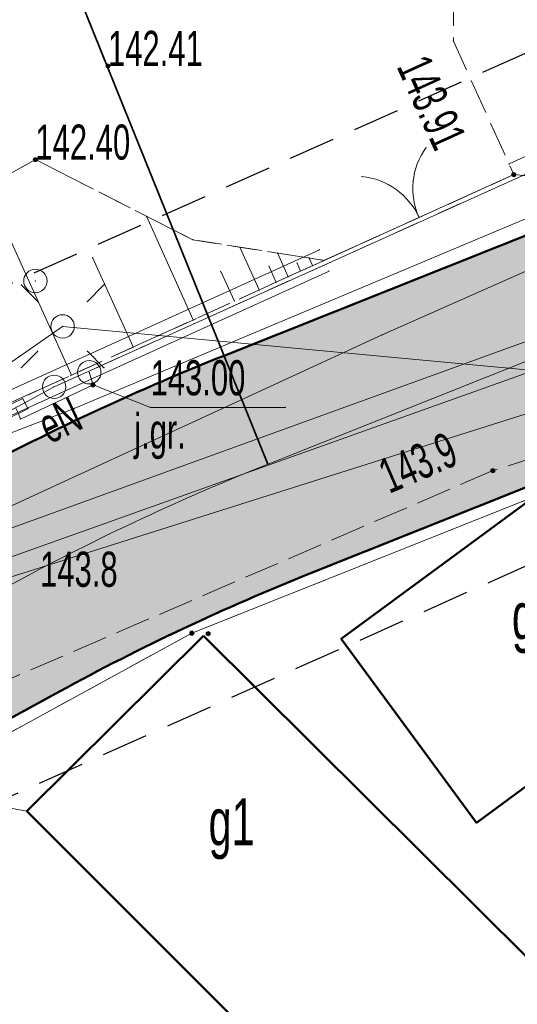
# Model space of a CAD drawing. Extents: x 6456700 to 6518119, y 5963420 to 5980059.
# Tile 161 of 256: x 6512393 to 6512404, y 5966121 to 5966142. Entities that reach past the tile are written whole.
import ezdxf
from ezdxf.enums import TextEntityAlignment as Align

# ---------------------------------------------------------------- set-up
doc = ezdxf.new("R2010")
doc.units = 0
doc.header["$MEASUREMENT"] = 0
for name, pattern in [('L_0_03', [1, 0.5, -0.5]), ('L_0_04', [1.5, 1, -0.5]), ('L_0_52', [1, 0.75, -0.25]), ('L_0_5A', [0.75, 0.5, -0.25])]:
    doc.linetypes.add(name, pattern=pattern)
doc.layers.get('0').update_dxf_attribs({"color": 2, "linetype": 'CONTINUOUS', "lineweight": 5})
for name, color, linetype, lineweight in [('000_Inne__niezydentyfikowane_', 7, 'CONTINUOUS', 18), ('18mm Kreska ciągła', 7, 'CONTINUOUS', 18), ('202_punkt_graniczny', 7, 'CONTINUOUS', 18), ('203_punkt_graniczny', 7, 'CONTINUOUS', 18), ('218_kontur_uzytku_gruntowego', 96, 'L_0_03', 18), ('219_dzialka_ewidencyjna', 7, 'CONTINUOUS', 18), ('312_budynek_ewidencyjny', 7, 'CONTINUOUS', 18), ('312_oznaczenie_budynku_ewidencyjnego_Atr117', 7, 'CONTINUOUS', 18), ('35mm Ciągła', 7, 'CONTINUOUS', 35), ('50mm Kreska ciągła', 7, 'CONTINUOUS', 50), ('9mm Kreska ciągła', 252, 'CONTINUOUS', 9), ('brama', 7, 'CONTINUOUS', 18), ('jezdnia', 7, 'CONTINUOUS', 18), ('jezdnia_Atr17', 7, 'CONTINUOUS', 18), ('latarnia', 7, 'CONTINUOUS', 18), ('obszar_utwardzony', 7, 'CONTINUOUS', 18), ('ogrodzenie_trwale', 7, 'CONTINUOUS', 18), ('pikieta_naturalna', 7, 'CONTINUOUS', 18), ('pikieta_naturalna_Atr2', 7, 'CONTINUOUS', 18), ('pikieta_sztuczna', 7, 'CONTINUOUS', 18), ('pikieta_sztuczna_Atr2', 7, 'CONTINUOUS', 18), ('przewod_elektroenergetyczny_niskiego_napiecia', 7, 'CONTINUOUS', 18), ('przewod_elektroenergetyczny_podziemny', 7, 'CONTINUOUS', 18), ('przewod_elektroenergetyczny_podziemny_Atr1', 7, 'CONTINUOUS', 18), ('przewod_kanalizacyjny', 7, 'CONTINUOUS', 18), ('przewod_telekomunikacyjny_podziemny', 7, 'CONTINUOUS', 18), ('przewod_wodociagowy', 7, 'CONTINUOUS', 18), ('rzedna', 7, 'CONTINUOUS', 18), ('rzedna_Atr2', 7, 'CONTINUOUS', 18), ('sciana_oporowa__linia_', 7, 'CONTINUOUS', 18), ('skarpa_nieumocniona', 7, 'CONTINUOUS', 18), ('slup_przewodow_napowietrznych', 7, 'CONTINUOUS', 18), ('szafa_elektroenergetyczna_lub_kontener', 7, 'CONTINUOUS', 18), ('Zakres', 7, 'CONTINUOUS', 18)]:
    doc.layers.add(name, color=color, linetype=linetype, lineweight=lineweight)
doc.styles.get("Standard").update_dxf_attribs({"font": 'txt', "width": 0.75})

# ---------------------------------------------------------------- blocks, each defined once
blk = doc.blocks.new('mdcp_nowa')
at = {"layer": '203_punkt_graniczny', "linetype": 'Continuous', "lineweight": 18}
blk.add_hatch(color=18, dxfattribs=at).paths.add_polyline_path([(6495127.94, 5982579.785, 1), (6495127.94, 5982579.875, 1)])
at = {"layer": 'pikieta_naturalna', "linetype": 'Continuous', "lineweight": 18}
for points in [[(6495134.37, 5982583.255, 1), (6495134.37, 5982583.345, 1)], [(6495128.29, 5982579.775, 1), (6495128.29, 5982579.865, 1)]]:
    blk.add_hatch(color=18, dxfattribs=at).paths.add_polyline_path(points)
at = {"layer": 'pikieta_sztuczna', "linetype": 'Continuous', "lineweight": 18}
for points in [[(6495126.15, 5982591.895, 1), (6495126.15, 5982591.985, 1)], [(6495124.6, 5982589.895, 1), (6495124.6, 5982589.985, 1)], [(6495134.82, 5982589.575, 1), (6495134.82, 5982589.665, 1)]]:
    blk.add_hatch(color=18, dxfattribs=at).paths.add_polyline_path(points)
at = {"layer": 'rzedna', "linetype": 'Continuous', "lineweight": 18}
blk.add_hatch(color=1, dxfattribs=at).paths.add_polyline_path([(6495125.83, 5982585.085, 1), (6495125.83, 5982585.175, 1)])
at = {"layer": '000_Inne__niezydentyfikowane_', "linetype": 'Continuous', "lineweight": 18, "flags": 128}
for points in [[(6495125.37, 5982585.34), (6495123.55, 5982589.35)], [(6495127.97, 5982586.52), (6495126.97, 5982588.73)], [(6495129.38, 5982587.16), (6495128.97, 5982588.07)], [(6495126.69, 5982585.94), (6495125.82, 5982587.85)], [(6495130, 5982587.44), (6495129.77, 5982587.95)], [(6495130.52, 5982587.68), (6495130.45, 5982587.84)], [(6495129.74, 5982587.32), (6495129.59, 5982587.66)], [(6495130.26, 5982587.56), (6495130.19, 5982587.73)], [(6495128.85, 5982586.92), (6495128.56, 5982587.55)]]:
    blk.add_lwpolyline(points, dxfattribs=at)
at = {"layer": '000_Inne__niezydentyfikowane_'}
for p in [(6495126.97, 5982588.73), (6495128.97, 5982588.07), (6495125.82, 5982587.85), (6495129.77, 5982587.95), (6495130.45, 5982587.84), (6495129.59, 5982587.66), (6495130.19, 5982587.73), (6495130.52, 5982587.68), (6495128.56, 5982587.55), (6495130, 5982587.44), (6495130.26, 5982587.56), (6495129.74, 5982587.32), (6495129.38, 5982587.16), (6495128.85, 5982586.92), (6495127.97, 5982586.52), (6495126.69, 5982585.94), (6495125.37, 5982585.34)]:
    blk.add_point(p, dxfattribs=at)
at = {"layer": '202_punkt_graniczny', "color": 7, "linetype": 'Continuous', "lineweight": 18}
blk.add_circle((6495125, 5982585.09), 0.25, dxfattribs=at)
at = {"layer": '202_punkt_graniczny'}
blk.add_point((6495125, 5982585.09), dxfattribs=at)
at = {"layer": '203_punkt_graniczny', "color": 7, "linetype": 'Continuous', "lineweight": 18}
blk.add_circle((6495127.94, 5982579.83), 0.045, dxfattribs=at)
at = {"layer": '203_punkt_graniczny'}
blk.add_point((6495127.94, 5982579.83), dxfattribs=at)
at = {"layer": '218_kontur_uzytku_gruntowego', "lineweight": 18, "flags": 128}
for points in [[(6495125, 5982585.09), (6495143.24, 5982593.31)], [(6495110.83, 5982577.4), (6495125, 5982585.09)], [(6495140.09, 5982584.67), (6495127.94, 5982579.83)], [(6495127.94, 5982579.83), (6495107.94, 5982568.89)]]:
    blk.add_lwpolyline(points, dxfattribs=at)
at = {"layer": '218_kontur_uzytku_gruntowego'}
for p in [(6495125, 5982585.09), (6495125, 5982585.09), (6495125, 5982585.09), (6495125, 5982585.09), (6495127.94, 5982579.83), (6495127.94, 5982579.83), (6495127.94, 5982579.83), (6495127.94, 5982579.83)]:
    blk.add_point(p, dxfattribs=at)
at = {"layer": '219_dzialka_ewidencyjna', "color": 3, "linetype": 'Continuous', "lineweight": 18, "flags": 128}
for points in [[(6495125, 5982585.09), (6495143.24, 5982593.31)], [(6495110.83, 5982577.4), (6495125, 5982585.09)], [(6495127.94, 5982579.83), (6495140.09, 5982584.67)], [(6495127.94, 5982579.83), (6495107.94, 5982568.89)]]:
    blk.add_lwpolyline(points, dxfattribs=at)
at = {"layer": '219_dzialka_ewidencyjna', "color": 3}
for p in [(6495125, 5982585.09), (6495125, 5982585.09), (6495127.94, 5982579.83), (6495127.94, 5982579.83)]:
    blk.add_point(p, dxfattribs=at)
at = {"layer": '312_budynek_ewidencyjny', "color": 7, "linetype": 'Continuous', "lineweight": 50, "flags": 128}
for points in [[(6495131.13, 5982579.71), (6495135.52, 5982582.93)], [(6495124.42, 5982576.03), (6495128.19, 5982579.77)], [(6495128.19, 5982579.77), (6495135.16, 5982572.85)], [(6495134.02, 5982575.78), (6495131.13, 5982579.71)], [(6495138.41, 5982579.01), (6495134.02, 5982575.78)], [(6495131.4, 5982569.05), (6495124.42, 5982576.03)]]:
    blk.add_lwpolyline(points, dxfattribs=at)
at = {"layer": '312_budynek_ewidencyjny'}
for p in [(6495128.19, 5982579.77), (6495128.19, 5982579.77), (6495131.13, 5982579.71), (6495131.13, 5982579.71), (6495124.42, 5982576.03), (6495124.42, 5982576.03), (6495134.02, 5982575.78), (6495134.02, 5982575.78)]:
    blk.add_point(p, dxfattribs=at)
at = {"layer": 'brama', "color": 7, "linetype": 'Continuous', "lineweight": 18, "flags": 128}
for points in [[(6495130.77, 5982587.79), (6495134.82, 5982589.62)], [(6495124.42, 5982576.03), (6495119.89, 5982576.86)]]:
    blk.add_lwpolyline(points, dxfattribs=at)
at = {"layer": 'brama', "color": 7, "linetype": 'Continuous', "lineweight": 18}
for centre, start, end in [((6495134.162, 5982589.323), 144.316, 204.316), ((6495131.428, 5982588.087), 24.316, 84.316)]:
    blk.add_arc(centre, 1.5, start, end, dxfattribs=at)
at = {"layer": 'brama'}
for p in [(6495132.944, 5982590.198), (6495131.577, 5982589.58), (6495134.82, 5982589.62), (6495132.303, 5982589.306), (6495132.669, 5982589.471), (6495132.795, 5982588.705), (6495132.795, 5982588.705), (6495130.77, 5982587.79), (6495124.42, 5982576.03)]:
    blk.add_point(p, dxfattribs=at)
at = {"layer": 'jezdnia', "color": 7, "linetype": 'L_0_52', "lineweight": 18, "flags": 128}
blk.add_lwpolyline([(6495134.37, 5982583.3), (6495113.38, 5982574.25), (6495104.78, 5982567.21), (6495094.42, 5982556.42), (6495077.25, 5982527.64), (6495065.47, 5982509.01), (6495049.82, 5982491.48), (6495035, 5982466.78), (6495029.3, 5982456), (6495014.86, 5982429.39), (6495004.75, 5982409.18), (6494998.73, 5982397.06), (6494987.52, 5982373.63), (6494982.83, 5982364.72), (6494972.31, 5982345.03), (6494970.53, 5982342.23), (6494960.57, 5982327.01), (6494956.04, 5982320.35), (6494947.33, 5982304.72), (6494935.61, 5982281.93), (6494926.04, 5982257.99), (6494919.72, 5982242.45), (6494913.81, 5982225.8), (6494910.48, 5982216.25), (6494906.14, 5982216.99), (6494909.9, 5982227.31), (6494916.12, 5982243.16), (6494921.48, 5982258.77), (6494931.15, 5982282.69), (6494943.64, 5982306.31), (6494959.06, 5982330.89), (6494969.1, 5982347.08), (6494979.83, 5982365.44), (6494985.75, 5982378.98), (6494994.88, 5982398.03), (6495001.66, 5982410.76), (6495011.8, 5982430.8), (6495026, 5982457.23), (6495032.25, 5982468.97), (6495046.11, 5982493.71), (6495063.09, 5982514.09), (6495073.26, 5982529.52), (6495082.96, 5982547.05), (6495093.01, 5982560.56), (6495101.98, 5982569.59), (6495101.3, 5982571.6), (6495108.99, 5982577.59), (6495110.03, 5982578.44), (6495121.58, 5982583.64), (6495122.46, 5982584.02), (6495130.77, 5982587.79), (6495134.82, 5982589.62), (6495140.56, 5982589.08), (6495141.32, 5982585.54)], close=True, dxfattribs=at)
at = {"layer": 'jezdnia'}
for p in [(6495134.82, 5982589.62), (6495130.77, 5982587.79), (6495134.37, 5982583.3)]:
    blk.add_point(p, dxfattribs=at)
at = {"layer": 'latarnia', "color": 7, "linetype": 'Continuous', "lineweight": 13, "flags": 128}
for points in [[(6495124.65, 5982586.911), (6495124.297, 5982587.264)], [(6495125.711, 5982586.911), (6495126.064, 5982587.264)], [(6495124.65, 5982585.85), (6495124.297, 5982585.497)], [(6495125.711, 5982585.85), (6495126.064, 5982585.497)]]:
    blk.add_lwpolyline(points, dxfattribs=at)
at = {"layer": 'latarnia', "color": 7, "linetype": 'Continuous', "lineweight": 13}
blk.add_circle((6495125.18, 5982586.38), 0.25, dxfattribs=at)
at = {"layer": 'latarnia'}
for p in [(6495124.297, 5982587.264), (6495126.064, 5982587.264), (6495124.65, 5982586.911), (6495125.711, 5982586.911), (6495125.18, 5982586.38), (6495124.65, 5982585.85), (6495125.711, 5982585.85), (6495124.297, 5982585.497), (6495126.064, 5982585.497)]:
    blk.add_point(p, dxfattribs=at)
at = {"layer": 'obszar_utwardzony', "color": 7, "linetype": 'L_0_52', "lineweight": 18, "flags": 128}
blk.add_lwpolyline([(6495133.55, 5982595.55), (6495133.53, 5982592.47), (6495134.82, 5982589.62), (6495130.77, 5982587.79), (6495127.96, 5982588.23), (6495124.6, 5982589.94), (6495120.58, 5982587.7), (6495119.74, 5982587.22), (6495114.47, 5982584.54), (6495112.22, 5982585.31), (6495111.68, 5982586.2), (6495114.31, 5982587.48), (6495123.35, 5982592.28), (6495120.49, 5982597.71), (6495124.96, 5982599.91), (6495127.91, 5982601.47), (6495128.72, 5982601.89), (6495134.5, 5982598.32), (6495134.55, 5982597.34)], close=True, dxfattribs=at)
at = {"layer": 'obszar_utwardzony'}
for p in [(6495133.53, 5982592.47), (6495124.6, 5982589.94), (6495134.82, 5982589.62), (6495127.96, 5982588.23), (6495130.77, 5982587.79)]:
    blk.add_point(p, dxfattribs=at)
at = {"layer": 'ogrodzenie_trwale'}
blk.add_point((6495128.19, 5982579.77), dxfattribs=at)
at = {"layer": 'pikieta_naturalna', "color": 7, "linetype": 'Continuous', "lineweight": 18}
for centre in [(6495134.37, 5982583.3), (6495128.29, 5982579.82)]:
    blk.add_circle(centre, 0.045, dxfattribs=at)
at = {"layer": 'pikieta_naturalna'}
for p in [(6495134.37, 5982583.3), (6495128.29, 5982579.82)]:
    blk.add_point(p, dxfattribs=at)
at = {"layer": 'pikieta_sztuczna', "color": 7, "linetype": 'Continuous', "lineweight": 18}
for centre in [(6495126.15, 5982591.94), (6495124.6, 5982589.94), (6495134.82, 5982589.62)]:
    blk.add_circle(centre, 0.045, dxfattribs=at)
at = {"layer": 'pikieta_sztuczna'}
for p in [(6495126.15, 5982591.94), (6495124.6, 5982589.94), (6495134.82, 5982589.62)]:
    blk.add_point(p, dxfattribs=at)
at = {"layer": 'przewod_elektroenergetyczny_niskiego_napiecia', "color": 1, "linetype": 'Continuous', "lineweight": 18, "flags": 128}
for points in [[(6495125.18, 5982586.38), (6495093.56, 5982564.34)], [(6495125.18, 5982586.38), (6495156.89, 5982583.42)]]:
    blk.add_lwpolyline(points, dxfattribs=at)
at = {"layer": 'przewod_elektroenergetyczny_niskiego_napiecia', "color": 1}
blk.add_point((6495125.18, 5982586.38), dxfattribs=at)
blk.add_point((6495125.18, 5982586.38), dxfattribs=at)
at = {"layer": 'przewod_elektroenergetyczny_niskiego_napiecia'}
blk.add_point((6495125.18, 5982586.38), dxfattribs=at)
blk.add_point((6495125.18, 5982586.38), dxfattribs=at)
at = {"layer": 'przewod_elektroenergetyczny_podziemny', "color": 1, "linetype": 'Continuous', "lineweight": 18, "flags": 128}
blk.add_lwpolyline([(6495125.75, 5982585.4), (6495125.83, 5982585.13), (6495124.28, 5982584.4), (6495124.24, 5982584.52), (6495124.18, 5982584.63)], dxfattribs=at)
at = {"layer": 'przewod_elektroenergetyczny_podziemny'}
for p in [(6495125.75, 5982585.4), (6495125.83, 5982585.13), (6495124.28, 5982584.4)]:
    blk.add_point(p, dxfattribs=at)
at = {"layer": 'przewod_kanalizacyjny', "color": 34, "linetype": 'Continuous', "lineweight": 18, "flags": 128}
for points in [[(6495170.45, 5982625.77), (6495156.12, 5982602.36), (6495141.15, 5982588.26), (6495113.72, 5982578.32), (6495092.68, 5982569.53), (6495045.09, 5982537.09), (6495021.25, 5982523.09), (6494993.35, 5982504.58), (6494979.31, 5982519.23), (6494973.67, 5982513.49)], [(6495114.53, 5982577.83), (6495119.91, 5982579.97), (6495140.93, 5982587.47)]]:
    blk.add_lwpolyline(points, dxfattribs=at)
at = {"layer": 'przewod_telekomunikacyjny_podziemny', "color": 30, "linetype": 'Continuous', "lineweight": 18, "flags": 128}
for points in [[(6495153.57, 5982590.59), (6495143.73, 5982590.82), (6495140.96, 5982590.44), (6495136.36, 5982589.22), (6495125.43, 5982584.63), (6495118.68, 5982582.02), (6495111.1, 5982577.1), (6495107.64, 5982574.02), (6495105.18, 5982571.94), (6495102.39, 5982569.4), (6495095.78, 5982563.39), (6495093.47, 5982560.69), (6495087.22, 5982552.68), (6495083.79, 5982547.62), (6495074.92, 5982532.24)], [(6495153.57, 5982590.59), (6495149.14, 5982590.45), (6495146.08, 5982590.25), (6495137.25, 5982588.52), (6495132.01, 5982586.2), (6495123.45, 5982582.26), (6495120.04, 5982580.6), (6495115.99, 5982577.9), (6495111.25, 5982574.85), (6495109.73, 5982573.75), (6495105.03, 5982569.65), (6495099.27, 5982564.71), (6495094.68, 5982561.57), (6495093.47, 5982560.69), (6495089.6, 5982556.27), (6495092.03, 5982554.5), (6495087.91, 5982546.77), (6495085.02, 5982541.49), (6495079.35, 5982530.1)]]:
    blk.add_lwpolyline(points, dxfattribs=at)
at = {"layer": 'przewod_telekomunikacyjny_podziemny'}
for p in [(6495132.01, 5982586.2), (6495125.43, 5982584.63)]:
    blk.add_point(p, dxfattribs=at)
at = {"layer": 'przewod_wodociagowy', "color": 5, "linetype": 'Continuous', "lineweight": 18, "flags": 128}
blk.add_lwpolyline([(6495111.97, 5982575.51), (6495115.93, 5982577.66), (6495116.31, 5982577.94), (6495116.66, 5982577.91), (6495119.49, 5982579.58), (6495141.74, 5982586.62)], dxfattribs=at)
at = {"layer": 'rzedna', "color": 1, "linetype": 'Continuous', "lineweight": 18}
blk.add_circle((6495125.83, 5982585.13), 0.045, dxfattribs=at)
at = {"layer": 'rzedna'}
blk.add_point((6495125.83, 5982585.13), dxfattribs=at)
at = {"layer": 'rzedna_Atr2', "color": 7, "linetype": 'Continuous', "lineweight": 18, "flags": 128}
blk.add_lwpolyline([(6495125.83, 5982585.13), (6495127.06, 5982584.65), (6495129.935, 5982584.65)], dxfattribs=at)
at = {"layer": 'rzedna_Atr2'}
for p in [(6495125.83, 5982585.13), (6495127.06, 5982584.65), (6495129.935, 5982584.65)]:
    blk.add_point(p, dxfattribs=at)
at = {"layer": 'sciana_oporowa__linia_', "color": 7, "linetype": 'Continuous', "lineweight": 18, "flags": 128}
for points in [[(6495134.718, 5982589.848), (6495139.214, 5982591.896), (6495139.524, 5982595.996), (6495143.988, 5982593.261), (6495140.769, 5982592.005)], [(6495122.357, 5982584.248), (6495130.667, 5982588.018)], [(6495122.563, 5982583.792), (6495130.873, 5982587.562)]]:
    blk.add_lwpolyline(points, dxfattribs=at)
at = {"layer": 'sciana_oporowa__linia_'}
for p in [(6495134.718, 5982589.848), (6495130.667, 5982588.018), (6495130.873, 5982587.562)]:
    blk.add_point(p, dxfattribs=at)
at = {"layer": 'skarpa_nieumocniona', "color": 7, "linetype": 'L_0_5A', "lineweight": 18, "flags": 128}
blk.add_lwpolyline([(6495130.77, 5982587.79), (6495122.46, 5982584.02), (6495120.58, 5982587.7), (6495124.6, 5982589.94), (6495127.96, 5982588.23)], close=True, dxfattribs=at)
at = {"layer": 'skarpa_nieumocniona'}
for p in [(6495124.6, 5982589.94), (6495124.6, 5982589.94), (6495127.96, 5982588.23), (6495127.96, 5982588.23), (6495130.77, 5982587.79), (6495130.77, 5982587.79)]:
    blk.add_point(p, dxfattribs=at)
at = {"layer": 'slup_przewodow_napowietrznych', "color": 7, "linetype": 'Continuous', "lineweight": 13}
for centre in [(6495124.6, 5982587.35), (6495125.75, 5982585.4)]:
    blk.add_circle(centre, 0.25, dxfattribs=at)
at = {"layer": 'slup_przewodow_napowietrznych'}
for p in [(6495124.6, 5982587.35), (6495125.75, 5982585.4)]:
    blk.add_point(p, dxfattribs=at)
at = {"layer": 'szafa_elektroenergetyczna_lub_kontener', "color": 1, "linetype": 'Continuous', "lineweight": 18, "flags": 128}
blk.add_lwpolyline([(6495124.44, 5982584.62), (6495124.03, 5982584.42), (6495123.92, 5982584.64), (6495124.33, 5982584.84)], close=True, dxfattribs=at)
at = {"layer": 'szafa_elektroenergetyczna_lub_kontener'}
for p in [(6495124.33, 5982584.84), (6495124.44, 5982584.62)]:
    blk.add_point(p, dxfattribs=at)
at = {"layer": 'Zakres', "linetype": 'L_0_04', "lineweight": 25, "flags": 128}
blk.add_lwpolyline([(6495113.77, 5985050.22), (6495121.12, 5984877.07), (6495125.76, 5984757.87), (6495129.89, 5984649.81), (6495141.08, 5984611.3), (6495145.77, 5984544.53), (6495147.36, 5984487.27), (6495157.22, 5984392.07), (6495162.95, 5984387.45), (6495180.24, 5984384.16), (6495229.5, 5984386.61), (6495251.65, 5984373.41), (6495258.77, 5984357.12), (6495255.44, 5984330.44), (6495250.77, 5984304.39), (6495252.21, 5984282.78), (6495255.46, 5984256.45), (6495254.94, 5984238.25), (6495266.4, 5984211), (6495277.24, 5984182.33), (6495294.2, 5984133.19), (6495300.94, 5984095.37), (6495313.24, 5984037.69), (6495317.44, 5983978.18), (6495300.35, 5983922.18), (6495282.35, 5983883.38), (6495266.21, 5983862.23), (6495242.03, 5983839.67), (6495211.11, 5983816.86), (6495158.26, 5983772.66), (6495130.6, 5983651.16), (6495116.31, 5983543.43), (6495129.51, 5983346.73), (6495134.58, 5983264.71), (6495139.64, 5983186.97), (6495193.25, 5983077.94), (6495199.2, 5983041.97), (6495206.23, 5983026), (6495208.96, 5983004.88), (6495202.27, 5982979.48), (6495202.42, 5982950.13), (6495209.35, 5982897.38), (6495215.97, 5982850.34), (6495228.6, 5982809.97), (6495226.85, 5982778.82), (6495225.04, 5982750.56), (6495220.26, 5982723.37), (6495226.54, 5982679.97), (6495206.06, 5982669.48), (6495192.68, 5982657.71), (6495184.57, 5982648.65), (6495174.78, 5982624.58), (6495164.23, 5982604.61), (6495150.7, 5982588.3), (6495137.69, 5982582.43), (6495118.26, 5982573.75), (6495100.35, 5982558.42), (6495090.36, 5982544.99), (6495075.87, 5982519.06), (6495060.83, 5982499.68), (6495049.41, 5982485.49), (6495035.07, 5982459.7), (6495006.7, 5982406.64), (6494980.89, 5982351.84), (6494944.35, 5982293.29), (6494925.72, 5982250.11), (6494905.2, 5982190.37), (6494898.43, 5982153.5), (6494879.51, 5982063.89), (6494864.14, 5981992.66), (6494816.93, 5981768.61), (6494777.79, 5981577.7), (6494739.84, 5981394.72), (6494718.65, 5981297.89), (6494716.45, 5981237.31), (6494738.62, 5981208.21), (6494776.48, 5981173.06), (6494817.16, 5981137.44), (6494847.63, 5981109.8), (6494877.39, 5981077.08), (6494912.75, 5981030.55), (6494916.06, 5981014.71), (6494903.86, 5980957.01), (6494916.13, 5980953.51), (6494892.32, 5980927.59), (6494850.7, 5980858.8), (6494806.81, 5980779.89), (6494785.1, 5980753.49), (6494715.22, 5980723.29), (6494679.96, 5980686.78), (6494651.35, 5980651.29), (6494549.14, 5980683.24), (6494511.84, 5980659.66), (6494443.61, 5980630.33), (6494428.78, 5980598.6), (6494431.58, 5980579.46), (6494420.56, 5980549.76), (6494416.45, 5980528.2), (6494403.86, 5980507.16), (6494388.89, 5980482.96), (6494365.32, 5980407.99), (6494335.67, 5980315.15), (6494332.29, 5980297.41), (6494335.1, 5980278.18), (6494347.25, 5980254.84), (6494336.79, 5980250.09), (6494300.04, 5980271.34), (6494320.8, 5980301.43), (6494336.81, 5980349.17), (6494344.85, 5980380.92), (6494360.85, 5980437.13), (6494374.18, 5980476.38), (6494386.14, 5980498.84), (6494403.02, 5980528.52), (6494411.33, 5980563.19), (6494420.84, 5980586.25), (6494420.25, 5980601.11), (6494434.95, 5980635.94), (6494446.75, 5980644.99), (6494465.77, 5980647.27), (6494513.02, 5980669.46), (6494507.85, 5980679.68), (6494547.89, 5980705.83), (6494570.06, 5980691.34), (6494636.17, 5980669.05), (6494706.14, 5980756.86), (6494742.78, 5980772.58), (6494798.53, 5980814.27), (6494826.12, 5980867.97), (6494849.57, 5980908.6), (6494845.35, 5980942.01), (6494853.94, 5980970.83), (6494891.08, 5980960.54), (6494890.11, 5980965.73), (6494903.94, 5981025.69), (6494869.98, 5981070.3), (6494770.97, 5981160.58), (6494728.18, 5981200.64), (6494706.13, 5981229.56), (6494707.94, 5981299.75), (6494728.84, 5981398.1), (6494767.06, 5981580.19), (6494806.17, 5981770.55), (6494854.36, 5981994.76), (6494869.73, 5982065.97), (6494888.61, 5982155.44), (6494891.67, 5982173.95), (6494895.82, 5982197.45), (6494916.38, 5982253.72), (6494935.47, 5982297.95), (6494954.97, 5982331.67), (6494972.09, 5982356.64), (6494997.76, 5982411.14), (6495026.29, 5982464.48), (6495041.09, 5982491.09), (6495052.99, 5982505.88), (6495067.51, 5982524.6), (6495081.94, 5982550.43), (6495092.99, 5982565.28), (6495112.86, 5982582.29), (6495133.59, 5982591.55), (6495144.48, 5982596.46), (6495155.87, 5982610.19), (6495165.7, 5982628.8), (6495175.96, 5982654.03), (6495185.62, 5982664.83), (6495200.4, 5982677.82), (6495212.49, 5982688.04), (6495209.64, 5982723.43), (6495215.22, 5982750.57), (6495216.87, 5982779.54), (6495218.31, 5982809.31), (6495206.86, 5982847.92), (6495199.44, 5982894.74), (6495192.11, 5982948.71), (6495190.16, 5982979.24), (6495183.47, 5983075.16), (6495129.79, 5983184.34), (6495124.6, 5983264.07), (6495119.53, 5983346.09), (6495106.27, 5983543.75), (6495120.74, 5983652.9), (6495148.75, 5983779.42), (6495204.15, 5983826.04), (6495273.41, 5983889.36), (6495288.53, 5983927.42), (6495300.83, 5983964.69), (6495303.91, 5983980.14), (6495301.32, 5984039.55), (6495291.1, 5984093.63), (6495284.5, 5984130.67), (6495267.84, 5984178.93), (6495257.12, 5984207.3), (6495244.96, 5984236.19), (6495244.79, 5984255.42), (6495242.25, 5984281.97), (6495240.71, 5984304.95), (6495245.55, 5984331.94), (6495248.51, 5984355.64), (6495243.77, 5984366.47), (6495226.98, 5984376.47), (6495179.54, 5984374.12), (6495158.61, 5984378.09), (6495147.7, 5984386.91), (6495137.38, 5984486.61), (6495135.78, 5984544.04), (6495131.18, 5984609.54), (6495119.95, 5984648.2), (6495115.76, 5984757.49), (6495111.12, 5984876.67), (6495103.73, 5985050.93), (6495109.36, 5985081.73), (6495120.41, 5985085.88)], close=True, dxfattribs=at)
at = {"layer": 'Zakres'}
blk.add_point((6495133.59, 5982591.55), dxfattribs=at)
at = {"layer": '312_oznaczenie_budynku_ewidencyjnego_Atr117', "color": 7, "lineweight": 20, "width": 0.66}
for p in [(6495134.78, 5982580.7), (6495128.3, 5982576.3)]:
    blk.add_text('g1', height=1, dxfattribs=at).set_placement(p, align=Align.TOP_LEFT)
at = {"layer": 'jezdnia_Atr17', "color": 7, "lineweight": 15, "width": 0.66}
blk.add_text('j.gr.', height=0.75, dxfattribs=at).set_placement((6495126.71, 5982584.52), align=Align.TOP_LEFT)
at = {"layer": 'pikieta_naturalna_Atr2', "color": 7, "lineweight": 15, "width": 0.66}
blk.add_text('143.9', height=0.75, rotation=23.3, dxfattribs=at).set_placement((6495131.86, 5982583.49), align=Align.TOP_LEFT)
blk.add_text('143.8', height=0.75, dxfattribs=at).set_placement((6495124.7, 5982581.57), align=Align.TOP_LEFT)
at = {"layer": 'pikieta_sztuczna_Atr2', "color": 7, "lineweight": 15, "width": 0.66}
for s, p in [('142.41', (6495126.15, 5982592.69)), ('142.40', (6495124.6, 5982590.69))]:
    blk.add_text(s, height=0.75, dxfattribs=at).set_placement(p, align=Align.TOP_LEFT)
blk.add_text('143.91', height=0.75, rotation=294.4, dxfattribs=at).set_placement((6495132.99, 5982592.24), align=Align.TOP_LEFT)
at = {"layer": 'przewod_elektroenergetyczny_podziemny_Atr1', "color": 1, "lineweight": 15, "width": 0.66}
blk.add_text('eN', height=0.75, rotation=25.2, dxfattribs=at).set_placement((6495124.58, 5982584.54), align=Align.TOP_LEFT)
at = {"layer": 'rzedna_Atr2', "color": 1, "lineweight": 15, "width": 0.66}
blk.add_text('143.00', height=0.75, dxfattribs=at).set_placement((6495127.06, 5982585.658), align=Align.TOP_LEFT)

msp = doc.modelspace()

# ---------------------------------------------------------------- block references
at = {"linetype": 'ByBlock'}
msp.add_blockref('mdcp_nowa', (17268.786, -16450.998), dxfattribs=at)

# ---------------------------------------------------------------- next in the draw order: hatches: boundary and pattern name
at = {"layer": '9mm Kreska ciągła'}
h = msp.add_hatch(dxfattribs=at)
h.set_pattern_fill('SAND_AND_LIME', color=4, scale=0.1)
h.set_pattern_definition([(37.5, (6512163.41104, 5965706.02106), (-0.006803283, 0.208096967), [0, -0.16416, 0, -0.1836, 0, -0.1755]), (7.5, (6512163.41104, 5965706.02106), (0.19113588, 0.30479178), [0, -0.08856, 0, -0.14796, 0, -0.0567]), (-32.5, (6512163.2782, 5965706.02106), (0.33632732, 0.00061118), [0, -0.054, 0, -0.1944, 0, -0.2538]), (-42.5, (6512163.2782, 5965706.02106), (0.32466167, 0.09478896), [0, -0.027, 0, -0.12744, 0, -0.1458])])
edge = h.paths.add_edge_path()
edge.add_line((6512494.454, 5966351.121), (6512492.815, 5966327.914))
edge.add_arc((6512641.445, 5966317.419), 149, 175.96099, 178.25385)
edge.add_line((6512492.514, 5966321.96), (6512491.933, 5966302.891))
edge.add_arc((6512440.957, 5966304.445), 51, 348.133, 358.2538, ccw=False)
edge.add_line((6512490.867, 5966293.957), (6512486.741, 5966274.321))
edge.add_arc((6512500.441, 5966271.442), 14, 168.133, 189.6608)
edge.add_line((6512486.64, 5966269.093), (6512490.395, 5966247.035))
edge.add_line((6512490.395, 5966247.035), (6512490.607, 5966245.791))
edge.add_arc((6512474.833, 5966243.106), 16, 357.4133, 369.6608, ccw=False)
edge.add_line((6512490.817, 5966242.384), (6512490.724, 5966240.322))
edge.add_arc((6512474.74, 5966241.044), 16, 304.6947, 357.4133, ccw=False)
edge.add_line((6512483.848, 5966227.889), (6512479.157, 5966224.642))
edge.add_arc((6512563.968, 5966102.134), 149, 124.69475, 128.17467)
edge.add_line((6512471.877, 5966219.268), (6512459.798, 5966209.771))
edge.add_arc((6512468.451, 5966198.766), 14, 128.1747, 146.5283)
edge.add_line((6512456.773, 5966206.487), (6512454.137, 5966202.499))
edge.add_arc((6512536.718, 5966147.898), 99, 146.52826, 150.19331)
edge.add_line((6512450.815, 5966197.109), (6512447.264, 5966190.909))
edge.add_arc((6512533.167, 5966141.699), 99, 150.19331, 155.56334)
edge.add_line((6512443.035, 5966182.654), (6512432.867, 5966160.275))
edge.add_arc((6512409.196, 5966171.031), 26, 321.1758, 335.5633, ccw=False)
edge.add_line((6512429.452, 5966154.731), (6512421.621, 5966145))
edge.add_arc((6512409.156, 5966155.031), 16, 309.5931, 321.1758, ccw=False)
edge.add_line((6512419.353, 5966142.701), (6512410.592, 5966135.455))
edge.add_arc((6512400.395, 5966147.785), 16, 291.7201, 309.5931, ccw=False)
edge.add_line((6512406.316, 5966132.921), (6512399.28, 5966130.118))
edge.add_arc((6512417.414, 5966084.597), 49, 111.7201, 118.6787)
edge.add_line((6512393.899, 5966127.586), (6512378.766, 5966119.308))
edge.add_arc((6512390.283, 5966098.252), 24, 118.6787, 130.9764)
edge.add_line((6512374.545, 5966116.372), (6512369.458, 5966111.954))
edge.add_arc((6512385.196, 5966093.834), 24, 130.9764, 144.2474)
edge.add_line((6512365.719, 5966107.857), (6512360.498, 5966100.604))
edge.add_arc((6512392.148, 5966077.817), 39, 144.2474, 151.7186)
edge.add_line((6512357.804, 5966096.296), (6512346.179, 5966074.69))
edge.add_arc((6512310.073, 5966094.116), 41, 323.54, 331.7186, ccw=False)
edge.add_line((6512343.048, 5966069.751), (6512332.977, 5966056.12))
edge.add_arc((6512291.959, 5966086.427), 51, 314.8687, 323.54, ccw=False)
edge.add_line((6512327.939, 5966050.283), (6512325.436, 5966047.791))
edge.add_arc((6512381.169, 5965991.802), 79, 134.86874, 142.03498)
edge.add_line((6512318.887, 5966040.401), (6512317.812, 5966039.024))
edge.add_arc((6512348.559, 5966015.032), 39, 142.035, 151.9019)
edge.add_line((6512314.155, 5966033.4), (6512307.014, 5966020.024))
edge.add_arc((6512085.596, 5966138.241), 251, 330.1315, 331.90193, ccw=False)
edge.add_line((6512303.256, 5966013.24), (6512293.172, 5965995.681))
edge.add_arc((6512509.097, 5965871.676), 249, 150.1315, 153.31422)
edge.add_line((6512286.62, 5965983.501), (6512270.802, 5965952.031))
edge.add_arc((6512493.279, 5965840.205), 249, 153.31422, 155.41165)
edge.add_line((6512266.858, 5965943.813), (6512249.846, 5965906.636))
edge.add_arc((6512203.471, 5965927.857), 51, 325.4005, 335.4117, ccw=False)
edge.add_line((6512245.451, 5965898.897), (6512232.463, 5965880.07))
edge.add_arc((6512313.954, 5965823.854), 99, 145.40047, 150.15364)
edge.add_line((6512228.085, 5965873.124), (6512213.877, 5965848.362))
edge.add_arc((6512299.746, 5965799.092), 99, 150.15364, 156.12969)
edge.add_line((6512209.214, 5965839.154), (6512198.858, 5965815.752))
edge.add_arc((6512518.006, 5965674.523), 349, 156.12969, 156.8073)
edge.add_line((6512197.211, 5965811.968), (6512194.929, 5965806.643))
edge.add_arc((6512331.888, 5965747.963), 149, 156.8073, 160.58951)
edge.add_line((6512191.357, 5965797.481), (6512178.615, 5965761.319))
edge.add_arc((6511941.881, 5965844.735), 251, 339.22463, 340.58951, ccw=False)
edge.add_line((6512176.561, 5965755.704), (6512169.456, 5965736.976))
edge.add_arc((6512195.168, 5965727.222), 27.5, 159.2246, 216.7393)
edge.add_line((6512173.13, 5965710.772), (6512174.444, 5965709.012))
edge.add_line((6512174.444, 5965709.012), (6512170.437, 5965706.021))
edge.add_line((6512170.437, 5965706.021), (6512164.212, 5965719.71))
edge.add_arc((6512161.212, 5965719.741), 3, 359.4073, 370.8714)
edge.add_arc((6512205.039, 5965728.159), 41.628, 165.2606, 190.8714, ccw=False)
edge.add_line((6512164.781, 5965738.75), (6512171.886, 5965757.477))
edge.add_arc((6511941.881, 5965844.735), 246, 339.22463, 340.58951)
edge.add_line((6512173.899, 5965762.981), (6512186.641, 5965799.143))
edge.add_arc((6512331.888, 5965747.963), 154, 156.8073, 160.58951, ccw=False)
edge.add_line((6512190.333, 5965808.612), (6512192.615, 5965813.937))
edge.add_arc((6512518.006, 5965674.523), 354, 156.12969, 156.8073, ccw=False)
edge.add_line((6512194.286, 5965817.775), (6512204.642, 5965841.178))
edge.add_arc((6512299.746, 5965799.092), 104, 150.15364, 156.12969, ccw=False)
edge.add_line((6512209.541, 5965850.851), (6512223.749, 5965875.613))
edge.add_arc((6512313.954, 5965823.854), 104, 145.40047, 150.15364, ccw=False)
edge.add_line((6512228.348, 5965882.91), (6512241.335, 5965901.737))
edge.add_arc((6512203.471, 5965927.857), 46, 325.4005, 335.4117)
edge.add_line((6512245.3, 5965908.717), (6512262.312, 5965945.894))
edge.add_arc((6512493.279, 5965840.205), 254, 153.31422, 155.41165, ccw=False)
edge.add_line((6512266.334, 5965954.276), (6512282.153, 5965985.747))
edge.add_arc((6512509.097, 5965871.676), 254, 150.1315, 153.31422, ccw=False)
edge.add_line((6512288.836, 5965998.171), (6512298.92, 5966015.73))
edge.add_arc((6512085.596, 5966138.241), 246, 330.1315, 331.90193)
edge.add_line((6512302.603, 5966022.379), (6512309.745, 5966035.755))
edge.add_arc((6512348.559, 5966015.032), 44, 142.035, 151.9019, ccw=False)
edge.add_line((6512313.87, 5966042.1), (6512314.945, 5966043.477))
edge.add_arc((6512381.169, 5965991.802), 84, 134.86874, 142.03498, ccw=False)
edge.add_line((6512321.909, 5966051.335), (6512324.411, 5966053.826))
edge.add_arc((6512291.959, 5966086.427), 46, 314.8687, 323.54)
edge.add_line((6512328.955, 5966059.091), (6512339.027, 5966072.722))
edge.add_arc((6512310.073, 5966094.116), 36, 323.54, 331.7186)
edge.add_line((6512341.776, 5966077.059), (6512353.4, 5966098.665))
edge.add_arc((6512392.148, 5966077.817), 44, 144.2474, 151.7186, ccw=False)
edge.add_line((6512356.44, 5966103.526), (6512361.662, 5966110.778))
edge.add_arc((6512385.196, 5966093.834), 29, 130.9764, 144.2474, ccw=False)
edge.add_line((6512366.18, 5966115.728), (6512371.267, 5966120.147))
edge.add_arc((6512390.283, 5966098.252), 29, 118.6787, 130.9764, ccw=False)
edge.add_line((6512376.366, 5966123.695), (6512391.499, 5966131.972))
edge.add_arc((6512417.414, 5966084.597), 54, 111.7201, 118.6787, ccw=False)
edge.add_line((6512397.43, 5966134.763), (6512404.466, 5966137.566))
edge.add_arc((6512400.395, 5966147.785), 11, 291.7201, 309.5931)
edge.add_line((6512407.405, 5966139.308), (6512409.544, 5966141.077))
edge.add_line((6512409.544, 5966141.077), (6512412.36, 5966140.811))
edge.add_line((6512412.36, 5966140.811), (6512417.441, 5966145.013))
edge.add_arc((6512409.156, 5966155.031), 13, 309.5931, 321.1758)
edge.add_line((6512419.284, 5966146.881), (6512427.115, 5966156.612))
edge.add_arc((6512409.196, 5966171.031), 23, 321.1758, 335.5633)
edge.add_line((6512430.135, 5966161.516), (6512434.645, 5966171.44))
edge.add_line((6512434.645, 5966171.44), (6512440.928, 5966185.268))
edge.add_line((6512440.928, 5966185.268), (6512439.963, 5966187.841))
edge.add_arc((6512668.213, 5966069.673), 257.025, 151.22581, 152.62894, ccw=False)
edge.add_line((6512442.925, 5966193.394), (6512446.477, 5966199.594))
edge.add_arc((6512536.718, 5966147.898), 104, 146.52826, 150.19331, ccw=False)
edge.add_line((6512449.966, 5966205.257), (6512452.602, 5966209.244))
edge.add_arc((6512468.451, 5966198.766), 19, 128.1747, 146.5283, ccw=False)
edge.add_line((6512456.708, 5966213.702), (6512468.787, 5966223.198))
edge.add_arc((6512563.968, 5966102.134), 154, 124.69475, 128.17467, ccw=False)
edge.add_line((6512476.311, 5966228.753), (6512481.002, 5966232))
edge.add_arc((6512474.74, 5966241.044), 11, 304.6947, 357.4133)
edge.add_line((6512485.729, 5966240.548), (6512485.822, 5966242.609))
edge.add_arc((6512474.833, 5966243.106), 11, 357.4133, 369.6608)
edge.add_line((6512485.677, 5966244.952), (6512485.4, 5966246.584))
edge.add_line((6512485.4, 5966246.584), (6512485.465, 5966247.035))
edge.add_line((6512485.465, 5966247.035), (6512481.305, 5966271.715))
edge.add_line((6512481.305, 5966271.715), (6512486.925, 5966298.805))
edge.add_line((6512486.925, 5966298.805), (6512487.695, 5966325.335))
edge.add_line((6512487.695, 5966325.335), (6512488.895, 5966340.485))
edge.add_line((6512488.895, 5966340.485), (6512488.714, 5966340.814))
edge.add_line((6512488.714, 5966340.814), (6512489.699, 5966354.77))
edge.add_line((6512489.699, 5966354.77), (6512494.454, 5966351.121))

# ---------------------------------------------------------------- next in the draw order: linework, layer by layer
at = {"layer": '18mm Kreska ciągła', "color": 4, "ltscale": 0.1}
msp.add_lwpolyline([(6512405.391, 5966135.243), (6512398.355, 5966132.441, 0.030372), (6512392.699, 5966129.779), (6512377.566, 5966121.502, 0.053711), (6512372.906, 5966118.259), (6512367.819, 5966113.841, 0.05797), (6512363.69, 5966109.318), (6512358.469, 5966102.065, 0.032611), (6512355.602, 5966097.48), (6512343.978, 5966075.874, -0.035701), (6512341.038, 5966071.237), (6512330.966, 5966057.606, -0.037854), (6512326.175, 5966052.054), (6512323.672, 5966049.563, 0.031279), (6512316.916, 5966041.939), (6512315.841, 5966040.562, 0.043079), (6512311.95, 5966034.577), (6512304.809, 5966021.202, -0.007725), (6512301.088, 5966014.485), (6512291.004, 5965996.926, 0.013888), (6512284.386, 5965984.624), (6512268.568, 5965953.153, 0.009152), (6512264.585, 5965944.854)], format="xyb", dxfattribs=at)
at = {"layer": '35mm Ciągła'}
msp.add_line((6512398.349, 5966132.438), (6512387.124, 5966160.259), dxfattribs=at)
at = {"layer": '50mm Kreska ciągła', "color": 5, "ltscale": 0.1}
for points in [[(6512262.312, 5965945.894, -0.009152), (6512266.334, 5965954.276), (6512282.153, 5965985.747, -0.013888), (6512288.836, 5965998.171), (6512298.92, 5966015.73, 0.007725), (6512302.603, 5966022.379), (6512309.745, 5966035.755, -0.043079), (6512313.87, 5966042.1), (6512314.945, 5966043.477, -0.031279), (6512321.909, 5966051.335), (6512324.411, 5966053.826, 0.037854), (6512328.955, 5966059.091), (6512339.027, 5966072.722, 0.035701), (6512341.776, 5966077.059), (6512353.4, 5966098.665, -0.032611), (6512356.44, 5966103.526), (6512361.662, 5966110.778, -0.05797), (6512366.18, 5966115.728), (6512371.267, 5966120.147, -0.053711), (6512376.366, 5966123.695), (6512391.499, 5966131.972, -0.030372), (6512397.43, 5966134.763), (6512404.466, 5966137.566, 0.078144)], [(6512406.316, 5966132.921), (6512399.28, 5966130.118, 0.030372), (6512393.899, 5966127.586), (6512378.766, 5966119.308, 0.053711), (6512374.545, 5966116.372), (6512369.458, 5966111.954, 0.05797), (6512365.719, 5966107.857), (6512360.498, 5966100.604, 0.032611), (6512357.804, 5966096.296), (6512346.179, 5966074.69, -0.035701), (6512343.048, 5966069.751), (6512332.977, 5966056.12, -0.037854), (6512327.939, 5966050.283), (6512325.436, 5966047.791, 0.031279), (6512318.887, 5966040.401), (6512317.812, 5966039.024, 0.043079), (6512314.155, 5966033.4), (6512307.014, 5966020.024, -0.007725), (6512303.256, 5966013.24), (6512293.172, 5965995.681, 0.013888), (6512286.62, 5965983.501), (6512270.802, 5965952.031, 0.009152), (6512266.858, 5965943.813)]]:
    msp.add_lwpolyline(points, format="xyb", dxfattribs=at)

doc.saveas('drawing.dxf')
